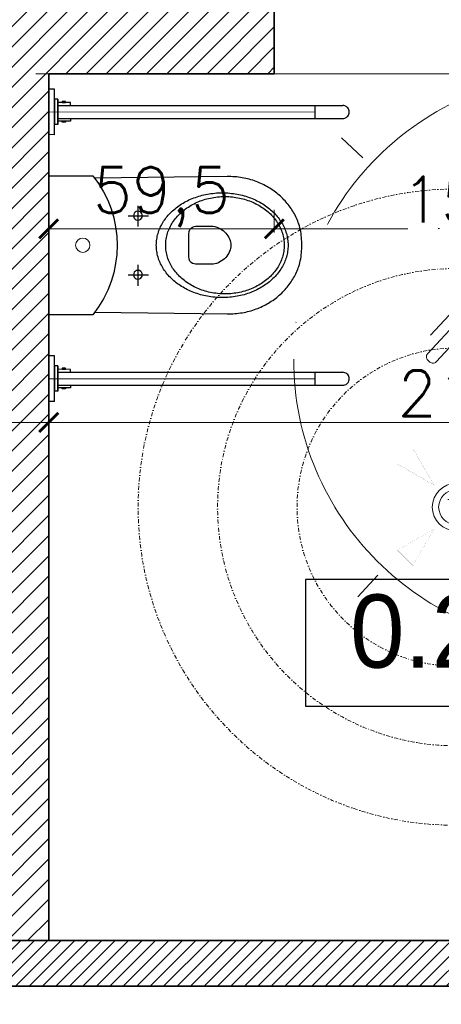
# Model space of a CAD drawing. Header units: millimetres. Extents: x -740 to 33545, y -26688 to 22494.
# Tile 144 of 256: x 10059 to 10169, y 10548 to 10806. Entities that reach past the tile are written whole.
import ezdxf
from ezdxf.lldxf.tags import DXFTag

# ---------------------------------------------------------------- set-up
doc = ezdxf.new("R2010")
doc.units = ezdxf.units.MM
doc.header["$MEASUREMENT"] = 0
doc.linetypes.add('ACAD_ISO10W100', pattern=[18, 12, -3, 0, -3])
doc.linetypes.add('DASHDOT', pattern=[1, 0.5, -0.25, 0, -0.25])
doc.layers.get('Defpoints').update_dxf_attribs({"color": 252})
doc.layers.add('## went NIEWID', color=51, linetype='DASHDOT', lineweight=15, plot=False)
for name, color, linetype, lineweight in [('_IS_WYCIAG_TOALETY', 6, 'Continuous', 20), ('A_istniejące ściany', 252, 'Continuous', 35), ('A_l.przerywana', 252, 'ICAD_ISO03W100', 9), ('A_projektowane sciany', 252, 'Continuous', 35), ('l.przerywana', 252, 'ICAD_ISO03W100', 5), ('l.wypełnien', 252, 'Continuous', 5), ('Nowe_820-G Rysunki Obrazki_Nr_pióra__1', 252, 'Continuous', 13), ('szraf1', 252, 'Continuous', 5), ('wymiarowanie', 252, 'Continuous', 9)]:
    doc.layers.add(name, color=color, linetype=linetype, lineweight=lineweight)
for name, color, linetype in [('tabelki opis', 252, 'Continuous'), ('WYPOSARZENIE', 252, 'Continuous'), ('WYPOSAŻENIE', 252, 'Continuous')]:
    doc.layers.add(name, color=color, linetype=linetype)
doc.styles.add('styl2', font='simplex.shx')
tags = doc.linetypes.add('ICAD_ISO03W100', pattern=[30, 12, -18]).pattern_tags.tags
tags[6:7] = [DXFTag(74, 4), DXFTag(75, 0), DXFTag(340, '0'), DXFTag(46, 1.0), DXFTag(50, 0.0), DXFTag(44, 0.0), DXFTag(45, 0.0)]
tags[4:5] = [DXFTag(74, 4), DXFTag(75, 0), DXFTag(340, '0'), DXFTag(46, 1.0), DXFTag(50, 0.0), DXFTag(44, 0.0), DXFTag(45, 0.0)]
doc.dimstyles.new('Skala 1-50', dxfattribs={"dimtxt": 12, "dimasz": 5, "dimexe": 1, "dimexo": 1, "dimgap": 1.5, "dimtad": 1, "dimdec": 1, "dimrnd": 0.5, "dimtxsty": 'styl2', "dimblk": 'ARCHTICK', "dimcen": 5, "dimadec": 0, "dimazin": 0, "dimtfac": 1, "dimtdec": 1, "dimtmove": 1, "dimatfit": 3, "dimldrblk": 'ARCHTICK', "dimfxl": 0, "dimlwd": -1, "dimlwe": -1, "dimarcsym": 0})

# ---------------------------------------------------------------- blocks, each defined once
blk = doc.blocks.new('FOTEL-K')
at = {"linetype": 'ACAD_ISO10W100'}
for p, q in [((5.633, 7.569), (-5.633, -7.569)), ((7.569, -5.633), (-7.569, 5.633))]:
    blk.add_line(p, q, dxfattribs=at)
for p, q in [((0.222, 4.361), (4.187, 1.41)), ((-0.001, 2.861), (-0.108, 2.718)), ((0.798, 2.266), (-0.001, 2.861)), ((-0.108, 2.718), (0.638, 2.163)), ((1.062, 2.419), (5.201, -0.661)), ((1.629, 2.451), (1.412, 2.159)), ((1.827, 2.303), (1.61, 2.011)), ((-2.741, -0.82), (-2.635, -0.677)), ((-1.941, -1.415), (-2.741, -0.82)), ((-2.635, -0.677), (-1.889, -1.232)), ((6.591, -1.997), (5.367, -1.086)), ((5.289, -1.263), (2.729, -4.704)), ((6.489, -2.135), (5.265, -1.224)), ((-4.113, -1.465), (-0.148, -4.416)), ((2.127, -4.792), (-2.012, -1.712)), ((-1.663, -1.972), (-1.907, -2.301)), ((-1.465, -2.119), (-1.709, -2.448)), ((3.805, -5.74), (2.581, -4.829)), ((3.908, -5.603), (2.684, -4.692))]:
    blk.add_line(p, q)
for points in [[(4.297, 0.733), (4.246, 0.664, -0.414214), (4.065, 0.637), (-0.557, 4.077, -0.414214), (-0.584, 4.258), (-0.532, 4.327, -0.414214), (-0.352, 4.353), (4.271, 0.913, -0.414214)], [(6.473, -0.994), (6.427, -1.056, -0.414214), (6.307, -1.074), (5.103, -0.178, -0.414214), (5.085, -0.058), (5.132, 0.004, -0.414214), (5.252, 0.022), (6.456, -0.874, -0.414214)], [(0.556, -4.295), (0.505, -4.364, -0.414214), (0.324, -4.39), (-4.298, -0.95, -0.414214), (-4.325, -0.769), (-4.273, -0.7, -0.414214), (-4.093, -0.674), (0.53, -4.114, -0.414214)], [(2.811, -5.915), (2.857, -5.853, 0.414214), (2.839, -5.733), (1.636, -4.837, 0.414214), (1.515, -4.855), (1.469, -4.917, 0.414214), (1.487, -5.037), (2.691, -5.933, 0.414214)]]:
    blk.add_lwpolyline(points, format="xyb", close=True)
for points in [[(7.655, -2.789), (6.591, -1.997), (5.464, -3.512), (6.527, -4.304)], [(4.869, -6.532), (3.805, -5.74), (4.933, -4.225), (5.997, -5.017)]]:
    blk.add_lwpolyline(points, close=True)
blk.add_circle((0, 0), 8.291, dxfattribs=at)
for centre, radius, start, end in [((4.045, -3.01), 6.195, 118.7855, 167.9004), ((4.33, -3.223), 6.195, 118.7855, 167.9004), ((4.944, -1.006), 0.43, 323.343, 53.343), ((2.384, -4.447), 0.43, 233.343, 323.343)]:
    blk.add_arc(centre, radius, start, end)
blk = doc.blocks.new('_ArchTick')
at = {"color": 0, "linetype": 'ByBlock', "const_width": 0.15}
blk.add_lwpolyline([(-0.5, -0.5), (0.5, 0.5)], dxfattribs=at)
blk = doc.blocks.new('*D2233')
at = {"layer": 'Defpoints', "color": 0}
for p in [(10066.23, 10728.73), (10052.23, 10727.2), (10066.23, 10700.5)]:
    blk.add_point(p, dxfattribs=at)
at = {"layer": 'wymiarowanie', "color": 0}
for p, q in [((10052.23, 10705.5), (10052.23, 10699.5)), ((10066.23, 10705.5), (10066.23, 10699.5)), ((10052.23, 10700.5), (10066.23, 10700.5))]:
    blk.add_line(p, q, dxfattribs=at)
at = {"layer": 'wymiarowanie', "color": 0, "xscale": 5, "yscale": 5, "zscale": 5, "rotation": 180}
blk.add_blockref('_ArchTick', (10052.23, 10700.5), dxfattribs=at)
at = {"layer": 'wymiarowanie', "color": 0, "xscale": 5, "yscale": 5, "zscale": 5}
blk.add_blockref('_ArchTick', (10066.23, 10700.5), dxfattribs=at)
at = {"layer": 'wymiarowanie', "color": 0, "insert": (10037.99, 10708.15), "char_height": 12, "attachment_point": 5, "style": 'styl2'}
blk.add_mtext('14', dxfattribs=at)
blk = doc.blocks.new('*D2234')
at = {"layer": 'Defpoints', "color": 0}
for p in [(10066.23, 10728.73), (10280.43, 10720.32), (10280.43, 10700.5)]:
    blk.add_point(p, dxfattribs=at)
at = {"layer": 'wymiarowanie', "color": 0}
for p, q in [((10066.23, 10705.5), (10066.23, 10699.5)), ((10280.43, 10705.5), (10280.43, 10699.5)), ((10066.23, 10700.5), (10280.43, 10700.5))]:
    blk.add_line(p, q, dxfattribs=at)
at = {"layer": 'wymiarowanie', "color": 0, "xscale": 5, "yscale": 5, "zscale": 5, "rotation": 180}
blk.add_blockref('_ArchTick', (10066.23, 10700.5), dxfattribs=at)
at = {"layer": 'wymiarowanie', "color": 0, "xscale": 5, "yscale": 5, "zscale": 5}
blk.add_blockref('_ArchTick', (10280.43, 10700.5), dxfattribs=at)
at = {"layer": 'wymiarowanie', "color": 0, "insert": (10173.33, 10708.15), "char_height": 12, "attachment_point": 5, "style": 'styl2'}
blk.add_mtext('214', dxfattribs=at)
blk = doc.blocks.new('*D2244')
at = {"layer": 'Defpoints', "color": 0}
for p in [(10055.83, 10552.52), (10030.92, 10402.52), (10066.23, 10402.52)]:
    blk.add_point(p, dxfattribs=at)
at = {"layer": 'wymiarowanie', "color": 0}
for p, q in [((10035.92, 10552.52), (10029.92, 10552.52)), ((10030.92, 10552.52), (10030.92, 10402.52)), ((10035.92, 10402.52), (10029.92, 10402.52))]:
    blk.add_line(p, q, dxfattribs=at)
at = {"layer": 'wymiarowanie', "color": 0, "xscale": 5, "yscale": 5, "zscale": 5}
for p, rotation in [((10030.92, 10552.52), 90), ((10030.92, 10402.52), 270)]:
    blk.add_blockref('_ArchTick', p, dxfattribs=dict(at, rotation=rotation))
at = {"layer": 'wymiarowanie', "color": 0, "insert": (10023.12, 10477.52), "char_height": 12, "attachment_point": 5, "rotation": 90, "style": 'styl2'}
blk.add_mtext('150', dxfattribs=at)
blk = doc.blocks.new('*D2594')
at = {"layer": 'Defpoints', "color": 0}
for p in [(10066.23, 10774.55), (10125.49, 10774.55), (10125.49, 10751.3)]:
    blk.add_point(p, dxfattribs=at)
at = {"layer": 'wymiarowanie', "color": 0}
for p, q in [((10066.23, 10756.3), (10066.23, 10750.3)), ((10125.49, 10756.3), (10125.49, 10750.3)), ((10066.23, 10751.3), (10125.49, 10751.3))]:
    blk.add_line(p, q, dxfattribs=at)
at = {"layer": 'wymiarowanie', "color": 0, "xscale": 5, "yscale": 5, "zscale": 5, "rotation": 180}
blk.add_blockref('_ArchTick', (10066.23, 10751.3), dxfattribs=at)
at = {"layer": 'wymiarowanie', "color": 0, "xscale": 5, "yscale": 5, "zscale": 5}
blk.add_blockref('_ArchTick', (10125.49, 10751.3), dxfattribs=at)
at = {"layer": 'wymiarowanie', "color": 0, "insert": (10095.86, 10759.65), "char_height": 12, "attachment_point": 5, "style": 'styl2'}
blk.add_mtext('59,5', dxfattribs=at)
blk = doc.blocks.new('*D2595')
at = {"layer": 'Defpoints', "color": 0}
for p in [(10125.49, 10774.55), (10280.43, 10774.55), (10280.43, 10751.3)]:
    blk.add_point(p, dxfattribs=at)
at = {"layer": 'wymiarowanie', "color": 0}
for p, q in [((10125.49, 10756.3), (10125.49, 10750.3)), ((10280.43, 10756.3), (10280.43, 10750.3)), ((10125.49, 10751.3), (10160.59, 10751.3)), ((10280.43, 10751.3), (10188.23, 10751.3))]:
    blk.add_line(p, q, dxfattribs=at)
at = {"layer": 'wymiarowanie', "color": 0, "xscale": 5, "yscale": 5, "zscale": 5, "rotation": 180}
blk.add_blockref('_ArchTick', (10125.49, 10751.3), dxfattribs=at)
at = {"layer": 'wymiarowanie', "color": 0, "xscale": 5, "yscale": 5, "zscale": 5}
blk.add_blockref('_ArchTick', (10280.43, 10751.3), dxfattribs=at)
at = {"layer": 'wymiarowanie', "color": 0, "insert": (10174.41, 10758.95), "char_height": 12, "attachment_point": 5, "style": 'styl2'}
blk.add_mtext('155', dxfattribs=at)
blk = doc.blocks.new('FILL_245')
at = {"color": 1, "linetype": 'Continuous', "const_width": 0.018}
blk.add_lwpolyline([(-42321.15, 289.36), (-42313.9, 301.91), (-42308.6, 296.6)], close=True, dxfattribs=at)
blk = doc.blocks.new('FILL_244')
at = {"color": 1, "linetype": 'Continuous', "const_width": 0.018}
blk.add_lwpolyline([(-42321.15, 274.23), (-42308.6, 266.98), (-42313.9, 261.68)], close=True, dxfattribs=at)
blk = doc.blocks.new('Wywiew_lazienki')
at = {"layer": '## went NIEWID'}
for radius in [40, 30, 20]:
    blk.add_circle((10620.47, 9724.02), radius, dxfattribs=at)
at = {"layer": '_IS_WYCIAG_TOALETY', "linetype": 'Continuous', "lineweight": 0}
for p, q in [((10625.88, 9731.38), (10623.23, 9726.79)), ((10625.88, 9716.67), (10627.82, 9718.61))]:
    blk.add_line(p, q, dxfattribs=at)
at = {"layer": '_IS_WYCIAG_TOALETY', "linetype": 'Continuous', "lineweight": 0, "const_width": 0.00658}
for points in [[(10611.71, 9732.78), (10614.08, 9730.41)], [(10629.22, 9732.78), (10626.85, 9730.41)], [(10615.05, 9731.38), (10613.11, 9729.44)], [(10615.05, 9731.38), (10613.11, 9729.44)], [(10617.7, 9726.79), (10615.05, 9731.38)], [(10617.7, 9726.79), (10615.05, 9731.38)], [(10625.88, 9731.38), (10627.82, 9729.44)], [(10625.88, 9731.38), (10627.82, 9729.44)], [(10613.11, 9729.44), (10617.7, 9726.79)], [(10627.82, 9729.44), (10623.23, 9726.79)], [(10617.7, 9726.79), (10617.7, 9726.79)], [(10623.23, 9726.79), (10623.23, 9726.79)], [(10617.7, 9721.26), (10613.11, 9718.61)], [(10617.7, 9721.26), (10613.11, 9718.61)], [(10615.05, 9716.67), (10617.7, 9721.26)], [(10617.7, 9721.26), (10617.7, 9721.26)], [(10623.23, 9721.26), (10627.82, 9718.61)], [(10623.23, 9721.26), (10627.82, 9718.61)], [(10623.23, 9721.26), (10623.23, 9721.26)], [(10625.88, 9716.67), (10623.23, 9721.26)], [(10611.71, 9715.27), (10614.08, 9717.64)], [(10613.11, 9718.61), (10615.05, 9716.67)], [(10613.11, 9718.61), (10615.05, 9716.67)], [(10629.22, 9715.27), (10626.85, 9717.64)]]:
    blk.add_lwpolyline(points, dxfattribs=at)
at = {"layer": '_IS_WYCIAG_TOALETY', "lineweight": 0}
for radius in [2.98, 2.18]:
    blk.add_circle((10620.47, 9724.02), radius, dxfattribs=at)
blk.add_point((10620.47, 9724.02), dxfattribs=at)
blk.add_point((10620.47, 9724.02), dxfattribs=at)
at = {"layer": '_IS_WYCIAG_TOALETY', "lineweight": 0, "extrusion": (0, 0, -1), "xscale": 0.3657600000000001, "yscale": 0.3657600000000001, "zscale": -0.3657600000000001}
for name in ['FILL_245', 'FILL_244']:
    blk.add_blockref(name, (4861.68, 9620.96), dxfattribs=at)

msp = doc.modelspace()

# ---------------------------------------------------------------- hatches: boundary and pattern name
at = {"layer": 'l.wypełnien'}
h = msp.add_hatch(dxfattribs=at)
h.set_pattern_fill('ANSI31', color=256, scale=30, style=0)
h.paths.add_polyline_path([(8887.19, 10284.84), (8887.19, 10539.8), (8932.19, 10539.8), (8932.19, 10402.52), (9059.57, 10402.52), (9368.19, 10402.52), (9394.23, 10402.52), (9416.72, 10402.52), (9416.72, 10359.34), (9405.31, 10359.34), (9376.25, 10359.34), (8932.19, 10359.34), (8932.19, 10284.84)])
h.paths.add_polyline_path([(9871.19, 10801.99), (9871.19, 10791.99), (9878.23, 10791.99), (9890.23, 10791.99), (10052.23, 10791.99), (10052.23, 10564.52), (10066.23, 10564.52), (10066.23, 10706), (10066.23, 10711.93), (10066.23, 10711.98), (10066.23, 10728.73), (10066.23, 10765.23), (10066.23, 10776), (10066.23, 10781.93), (10066.23, 10781.98), (10066.23, 10781.93), (10066.23, 10776), (10066.22, 10776), (10066.23, 10781.93), (10066.23, 10781.98), (10066.23, 10791.99), (10125.49, 10791.99), (10125.49, 10808.08), (10125.49, 10819.93), (10125.49, 10834.32), (10058.81, 10834.32), (9924.19, 10834.32), (9924.19, 10862.32), (9879.19, 10862.32), (9879.19, 10834.32), (9871.19, 10834.32), (9871.19, 10801.99)])
h.paths.add_polyline_path([(9570.47, 10794.52), (9731.23, 10794.52), (9731.23, 10731.52), (9748.23, 10731.52), (9748.23, 10793.99), (9768.19, 10793.99), (9768.19, 10801.99), (9781.19, 10801.99), (9781.19, 10834.32), (9769.78, 10834.32), (9645.19, 10834.32), (9645.19, 10833.52), (9604.19, 10833.52), (9570.47, 10833.52)])
h.paths.add_polyline_path([(9394.23, 10794.52), (9428.47, 10794.52), (9428.47, 10833.52), (9388.19, 10833.52), (9388.19, 10794.52), (9394.23, 10794.52)])
h.paths.add_polyline_path([(9428.47, 10794.52), (9428.47, 10833.52), (9448.47, 10833.52), (9448.47, 10794.52)])
h.paths.add_polyline_path([(9550.47, 10794.52), (9570.47, 10794.52), (9570.47, 10833.52), (9550.47, 10833.52)])
h.paths.add_polyline_path([(9368.19, 10794.52), (9388.19, 10794.52), (9388.19, 10833.52), (9368.19, 10833.52)])
h.paths.add_polyline_path([(9604.19, 10833.52), (9604.19, 10849.32), (9645.19, 10849.32), (9645.19, 10833.52)])
h.paths.add_polyline_path([(9368.19, 10422.52), (9368.19, 10402.52), (9394.23, 10402.52), (9394.23, 10422.52)])
h.paths.add_polyline_path([(9368.19, 10774.52), (9394.23, 10774.52), (9394.23, 10794.52), (9368.19, 10794.52)])
h = msp.add_hatch(dxfattribs=at)
h.set_pattern_fill('ANSI31', color=256, scale=20, style=0)
h.paths.add_polyline_path([(10002.23, 10552.52), (10002.23, 10564.52), (10182.4, 10564.52), (10259.5, 10564.52), (10280.43, 10564.52), (10280.43, 10627.26), (10292.43, 10627.26), (10292.43, 10564.52), (10316.23, 10564.52), (10316.23, 10552.52)])
h.paths.add_polyline_path([(10544.19, 10552.52), (10544.19, 10564.52), (10316.23, 10564.52), (10292.43, 10564.52), (10316.23, 10564.52), (10316.23, 10564.52), (10316.23, 10552.52)])
h.paths.add_polyline_path([(10280.43, 10791.99), (10280.43, 10729.26), (10292.43, 10729.26), (10292.43, 10791.99)])

# ---------------------------------------------------------------- linework, layer by layer
at = {"layer": 'A_istniejące ściany'}
for points in [[(10125.49, 10791.99), (10125.49, 10834.32)], [(10125.49, 10808.08), (10125.49, 10791.99)], [(10066.23, 10791.99), (10125.49, 10791.99)], [(10066.23, 10564.52), (10066.23, 10791.99)]]:
    msp.add_lwpolyline(points, dxfattribs=at)
at = {"layer": 'A_l.przerywana', "ltscale": 0.3}
msp.add_lwpolyline([(10280.43, 10791.99), (10125.49, 10791.99)], dxfattribs=at)
at = {"layer": 'A_projektowane sciany'}
for points in [[(10280.43, 10564.52), (10002.23, 10564.52)], [(10544.19, 10552.52), (10002.23, 10552.52)]]:
    msp.add_lwpolyline(points, dxfattribs=at)
at = {"layer": 'l.przerywana'}
for p, q in [((10136.13, 10781.95), (10066.23, 10781.93)), ((10136.13, 10711.95), (10066.23, 10711.93))]:
    msp.add_line(p, q, dxfattribs=at)
at = {"layer": 'Nowe_820-G Rysunki Obrazki_Nr_pióra__1', "linetype": 'Continuous', "lineweight": 13}
for points in [[(10073, 10791.99), (10062.84, 10791.99)], [(10073, 10791.99), (10083.16, 10791.99)]]:
    msp.add_lwpolyline(points, dxfattribs=at)
at = {"layer": 'tabelki opis'}
msp.add_lwpolyline([(10216.85, 10659.28), (10133.69, 10659.28), (10133.69, 10626.02), (10216.85, 10626.02), (10216.85, 10659.28)], dxfattribs=at)
at = {"layer": 'wymiarowanie'}
msp.add_circle((10075.19, 10746.99), 1.88, dxfattribs=at)
at = {"layer": 'WYPOSARZENIE'}
msp.add_lwpolyline([(10066.23, 10728.73), (10066.23, 10765.23), (10077.84, 10765.23, -0.349919), (10077.84, 10728.73), (10066.23, 10728.73)], format="xyb", dxfattribs=at)
at = {"layer": 'WYPOSAŻENIE'}
for p, q in [((10066.23, 10787.98), (10066.22, 10775.98)), ((10067.73, 10787.98), (10066.23, 10787.98)), ((10067.72, 10775.98), (10067.73, 10787.98)), ((10067.72, 10778.66), (10067.73, 10785.33)), ((10067.73, 10785.32), (10067.72, 10778.65)), ((10068.64, 10785.32), (10067.73, 10785.32)), ((10068.64, 10785.33), (10068.64, 10778.66)), ((10068.64, 10778.65), (10068.64, 10785.32)), ((10068.64, 10784.42), (10068.64, 10783.68)), ((10071.92, 10784.41), (10068.64, 10784.42)), ((10068.64, 10783.68), (10136.13, 10783.65)), ((10069.75, 10784.72), (10069.75, 10784.42)), ((10070.63, 10784.72), (10069.75, 10784.72)), ((10069.75, 10784.42), (10070.63, 10784.42)), ((10070.63, 10784.42), (10070.63, 10784.72)), ((10071.92, 10783.68), (10071.92, 10784.41)), ((10136.13, 10783.65), (10136.12, 10780.25)), ((10136.13, 10783.65), (10143.49, 10783.64)), ((10143.79, 10783.62), (10143.49, 10783.64)), ((10144.07, 10783.54), (10143.79, 10783.62)), ((10144.34, 10783.41), (10144.07, 10783.54)), ((10144.59, 10783.24), (10144.34, 10783.41)), ((10144.8, 10783.03), (10144.59, 10783.24)), ((10144.97, 10782.79), (10144.8, 10783.03)), ((10145.09, 10782.52), (10144.97, 10782.79)), ((10145.17, 10782.24), (10145.09, 10782.52)), ((10068.64, 10779.56), (10068.64, 10780.29)), ((10068.64, 10780.28), (10136.12, 10780.25)), ((10071.92, 10780.29), (10071.92, 10779.56)), ((10136.12, 10780.25), (10143.49, 10780.24)), ((10143.49, 10780.24), (10143.79, 10780.27)), ((10143.79, 10780.27), (10144.07, 10780.34)), ((10144.07, 10780.34), (10144.34, 10780.47)), ((10144.34, 10780.47), (10144.58, 10780.64)), ((10144.58, 10780.64), (10144.79, 10780.85)), ((10144.79, 10780.85), (10144.96, 10781.09)), ((10144.96, 10781.09), (10145.09, 10781.36)), ((10145.09, 10781.36), (10145.17, 10781.65)), ((10145.19, 10781.94), (10145.17, 10782.24)), ((10145.17, 10781.65), (10145.19, 10781.94)), ((10068.64, 10778.66), (10067.72, 10778.66)), ((10071.92, 10779.56), (10068.64, 10779.56)), ((10069.74, 10779.26), (10069.74, 10779.56)), ((10069.74, 10779.56), (10070.62, 10779.56)), ((10070.62, 10779.26), (10069.74, 10779.26)), ((10070.62, 10779.56), (10070.62, 10779.26)), ((10067.72, 10775.99), (10066.22, 10776)), ((10066.23, 10717.98), (10066.22, 10705.98)), ((10067.73, 10717.98), (10066.23, 10717.98)), ((10067.72, 10705.98), (10067.73, 10717.98)), ((10067.72, 10708.66), (10067.73, 10715.33)), ((10067.73, 10715.32), (10067.72, 10708.65)), ((10068.64, 10715.32), (10067.73, 10715.32)), ((10068.64, 10715.33), (10068.64, 10708.66)), ((10068.64, 10708.65), (10068.64, 10715.32)), ((10068.64, 10714.42), (10068.64, 10713.68)), ((10071.92, 10714.41), (10068.64, 10714.42)), ((10068.64, 10713.68), (10136.13, 10713.65)), ((10069.75, 10714.72), (10069.75, 10714.42)), ((10070.63, 10714.72), (10069.75, 10714.72)), ((10069.75, 10714.42), (10070.63, 10714.42)), ((10070.63, 10714.42), (10070.63, 10714.72)), ((10071.92, 10713.68), (10071.92, 10714.41)), ((10136.13, 10713.65), (10136.12, 10710.25)), ((10136.13, 10713.65), (10143.49, 10713.64)), ((10143.79, 10713.62), (10143.49, 10713.64)), ((10144.07, 10713.54), (10143.79, 10713.62)), ((10144.34, 10713.41), (10144.07, 10713.54)), ((10144.59, 10713.24), (10144.34, 10713.41)), ((10144.8, 10713.03), (10144.59, 10713.24)), ((10144.97, 10712.79), (10144.8, 10713.03)), ((10145.09, 10712.52), (10144.97, 10712.79)), ((10145.17, 10712.24), (10145.09, 10712.52)), ((10068.64, 10709.56), (10068.64, 10710.29)), ((10068.64, 10710.28), (10136.12, 10710.25)), ((10071.92, 10710.29), (10071.92, 10709.56)), ((10136.12, 10710.25), (10143.49, 10710.24)), ((10143.49, 10710.24), (10143.79, 10710.27)), ((10143.79, 10710.27), (10144.07, 10710.34)), ((10144.07, 10710.34), (10144.34, 10710.47)), ((10144.34, 10710.47), (10144.58, 10710.64)), ((10144.58, 10710.64), (10144.79, 10710.85)), ((10144.79, 10710.85), (10144.96, 10711.09)), ((10144.96, 10711.09), (10145.09, 10711.36)), ((10145.09, 10711.36), (10145.17, 10711.65)), ((10145.19, 10711.94), (10145.17, 10712.24)), ((10145.17, 10711.65), (10145.19, 10711.94)), ((10068.64, 10708.66), (10067.72, 10708.66)), ((10071.92, 10709.56), (10068.64, 10709.56)), ((10069.74, 10709.26), (10069.74, 10709.56)), ((10069.74, 10709.56), (10070.62, 10709.56)), ((10070.62, 10709.26), (10069.74, 10709.26)), ((10070.62, 10709.56), (10070.62, 10709.26)), ((10067.72, 10705.99), (10066.22, 10706))]:
    msp.add_line(p, q, dxfattribs=at)
for points in [[(10078.34, 10729.38), (10113.11, 10728.98), (10113.62, 10728.98), (10114.13, 10728.99), (10114.63, 10729.01), (10115.13, 10729.04), (10115.62, 10729.08), (10116.11, 10729.14), (10116.59, 10729.2), (10117.07, 10729.28), (10117.55, 10729.36), (10118.01, 10729.46), (10118.48, 10729.57), (10118.93, 10729.68), (10119.39, 10729.81), (10119.83, 10729.95), (10120.28, 10730.09), (10120.71, 10730.25), (10121.14, 10730.41), (10121.56, 10730.58), (10121.98, 10730.77), (10122.39, 10730.96), (10122.8, 10731.15), (10123.2, 10731.36), (10123.59, 10731.58), (10123.97, 10731.8), (10124.35, 10732.03), (10124.72, 10732.27), (10125.09, 10732.52), (10125.45, 10732.77), (10125.8, 10733.03), (10126.14, 10733.3), (10126.48, 10733.58), (10126.8, 10733.86), (10127.13, 10734.15), (10127.44, 10734.44), (10127.74, 10734.74), (10128.04, 10735.05), (10128.33, 10735.36), (10128.61, 10735.68), (10128.89, 10736.01), (10129.15, 10736.34), (10129.41, 10736.67), (10129.66, 10737.01), (10129.9, 10737.36), (10130.13, 10737.71), (10130.35, 10738.06), (10130.57, 10738.42), (10130.77, 10738.78), (10130.96, 10739.15), (10131.15, 10739.52), (10131.33, 10739.9), (10131.5, 10740.27), (10131.65, 10740.66), (10131.8, 10741.04), (10131.94, 10741.43), (10131.94, 10741.43), (10132.09, 10741.91), (10132.22, 10742.4), (10132.34, 10742.91), (10132.44, 10743.43), (10132.52, 10743.95), (10132.59, 10744.47), (10132.64, 10745), (10132.68, 10745.51), (10132.71, 10746.02), (10132.72, 10746.51), (10132.73, 10746.99), (10132.73, 10746.99), (10132.72, 10747.46), (10132.71, 10747.96), (10132.68, 10748.46), (10132.64, 10748.98), (10132.59, 10749.5), (10132.52, 10750.03), (10132.44, 10750.55), (10132.34, 10751.07), (10132.22, 10751.58), (10132.09, 10752.07), (10131.94, 10752.55), (10131.8, 10752.94), (10131.65, 10753.32), (10131.49, 10753.7), (10131.33, 10754.08), (10131.15, 10754.46), (10130.96, 10754.83), (10130.77, 10755.19), (10130.56, 10755.56), (10130.35, 10755.92), (10130.13, 10756.27), (10129.9, 10756.62), (10129.66, 10756.97), (10129.41, 10757.31), (10129.15, 10757.64), (10128.89, 10757.97), (10128.61, 10758.29), (10128.33, 10758.61), (10128.04, 10758.93), (10127.74, 10759.23), (10127.44, 10759.53), (10127.12, 10759.83), (10126.8, 10760.12), (10126.47, 10760.4), (10126.14, 10760.67), (10125.79, 10760.94), (10125.44, 10761.2), (10125.09, 10761.46), (10124.72, 10761.7), (10124.35, 10761.94), (10123.97, 10762.17), (10123.58, 10762.4), (10123.19, 10762.61), (10122.79, 10762.82), (10122.39, 10763.02), (10121.98, 10763.21), (10121.56, 10763.39), (10121.14, 10763.57), (10120.71, 10763.73), (10120.27, 10763.88), (10119.83, 10764.03), (10119.38, 10764.16), (10118.93, 10764.29), (10118.47, 10764.41), (10118.01, 10764.51), (10117.54, 10764.61), (10117.07, 10764.7), (10116.59, 10764.77), (10116.11, 10764.84), (10115.62, 10764.89), (10115.12, 10764.93), (10114.63, 10764.97), (10114.12, 10764.99), (10113.62, 10764.99), (10113.11, 10764.99), (10113.11, 10764.99), (10078.34, 10764.59)], [(10089.66, 10757.33), (10089.66, 10751.88)], [(10087.15, 10754.73), (10092.47, 10754.73)], [(10089.67, 10741.83), (10089.67, 10736.37)], [(10087.15, 10739.22), (10092.47, 10739.22)]]:
    msp.add_lwpolyline(points, dxfattribs=at)
for points in [[(10094.51, 10746.99), (10094.52, 10747.38), (10094.54, 10747.78), (10094.58, 10748.17), (10094.62, 10748.56), (10094.69, 10748.94), (10094.76, 10749.33), (10094.85, 10749.7), (10094.95, 10750.08), (10095.07, 10750.45), (10095.2, 10750.82), (10095.34, 10751.18), (10095.49, 10751.54), (10095.65, 10751.89), (10095.83, 10752.24), (10096.02, 10752.59), (10096.22, 10752.93), (10096.43, 10753.26), (10096.65, 10753.59), (10096.88, 10753.92), (10097.12, 10754.24), (10097.38, 10754.55), (10097.64, 10754.86), (10097.91, 10755.16), (10098.2, 10755.46), (10098.49, 10755.74), (10098.79, 10756.03), (10099.1, 10756.3), (10099.43, 10756.57), (10099.76, 10756.83), (10100.09, 10757.09), (10100.44, 10757.34), (10100.8, 10757.58), (10101.16, 10757.81), (10101.53, 10758.04), (10101.91, 10758.25), (10102.3, 10758.46), (10102.69, 10758.66), (10103.09, 10758.86), (10103.5, 10759.04), (10103.92, 10759.22), (10104.34, 10759.39), (10104.77, 10759.54), (10105.2, 10759.69), (10105.64, 10759.83), (10106.09, 10759.96), (10106.54, 10760.08), (10106.99, 10760.2), (10107.46, 10760.3), (10107.92, 10760.39), (10108.4, 10760.47), (10108.87, 10760.54), (10109.35, 10760.6), (10109.84, 10760.65), (10110.33, 10760.69), (10110.82, 10760.72), (10111.32, 10760.74), (10111.82, 10760.74), (10111.82, 10760.74), (10112.32, 10760.74), (10112.81, 10760.72), (10113.31, 10760.69), (10113.79, 10760.65), (10114.28, 10760.6), (10114.76, 10760.54), (10115.24, 10760.47), (10115.71, 10760.39), (10116.18, 10760.3), (10116.64, 10760.2), (10117.09, 10760.09), (10117.55, 10759.96), (10117.99, 10759.83), (10118.43, 10759.69), (10118.87, 10759.55), (10119.29, 10759.39), (10119.72, 10759.22), (10120.13, 10759.04), (10120.54, 10758.86), (10120.94, 10758.67), (10121.33, 10758.46), (10121.72, 10758.26), (10122.1, 10758.04), (10122.47, 10757.81), (10122.84, 10757.58), (10123.19, 10757.34), (10123.54, 10757.09), (10123.88, 10756.84), (10124.21, 10756.57), (10124.53, 10756.3), (10124.84, 10756.03), (10125.14, 10755.75), (10125.44, 10755.46), (10125.72, 10755.16), (10125.99, 10754.86), (10126.26, 10754.55), (10126.51, 10754.24), (10126.75, 10753.92), (10126.99, 10753.6), (10127.21, 10753.27), (10127.42, 10752.93), (10127.62, 10752.59), (10127.8, 10752.25), (10127.98, 10751.9), (10128.14, 10751.54), (10128.3, 10751.18), (10128.44, 10750.82), (10128.56, 10750.45), (10128.68, 10750.08), (10128.78, 10749.71), (10128.87, 10749.33), (10128.95, 10748.95), (10129.01, 10748.56), (10129.06, 10748.17), (10129.09, 10747.78), (10129.11, 10747.39), (10129.12, 10746.99), (10129.12, 10746.99), (10129.11, 10746.59), (10129.09, 10746.2), (10129.06, 10745.8), (10129.01, 10745.42), (10128.95, 10745.03), (10128.87, 10744.65), (10128.78, 10744.27), (10128.68, 10743.89), (10128.56, 10743.52), (10128.44, 10743.16), (10128.3, 10742.79), (10128.14, 10742.43), (10127.98, 10742.08), (10127.8, 10741.73), (10127.62, 10741.39), (10127.42, 10741.04), (10127.21, 10740.71), (10126.99, 10740.38), (10126.75, 10740.06), (10126.51, 10739.74), (10126.26, 10739.42), (10125.99, 10739.12), (10125.72, 10738.81), (10125.44, 10738.52), (10125.14, 10738.23), (10124.84, 10737.95), (10124.53, 10737.67), (10124.21, 10737.4), (10123.88, 10737.14), (10123.54, 10736.88), (10123.19, 10736.64), (10122.84, 10736.4), (10122.47, 10736.16), (10122.1, 10735.94), (10121.72, 10735.72), (10121.34, 10735.51), (10120.94, 10735.31), (10120.54, 10735.12), (10120.13, 10734.93), (10119.72, 10734.76), (10119.3, 10734.59), (10118.87, 10734.43), (10118.43, 10734.28), (10117.99, 10734.14), (10117.55, 10734.01), (10117.1, 10733.89), (10116.64, 10733.78), (10116.18, 10733.68), (10115.71, 10733.59), (10115.24, 10733.5), (10114.76, 10733.43), (10114.28, 10733.37), (10113.8, 10733.32), (10113.31, 10733.28), (10112.81, 10733.26), (10112.32, 10733.24), (10111.82, 10733.23), (10111.82, 10733.23), (10111.32, 10733.24), (10110.82, 10733.26), (10110.33, 10733.28), (10109.84, 10733.32), (10109.35, 10733.37), (10108.87, 10733.43), (10108.4, 10733.5), (10107.93, 10733.58), (10107.46, 10733.68), (10107, 10733.78), (10106.54, 10733.89), (10106.09, 10734.01), (10105.64, 10734.14), (10105.2, 10734.28), (10104.77, 10734.43), (10104.34, 10734.59), (10103.92, 10734.75), (10103.5, 10734.93), (10103.1, 10735.12), (10102.69, 10735.31), (10102.3, 10735.51), (10101.91, 10735.72), (10101.53, 10735.94), (10101.16, 10736.16), (10100.8, 10736.39), (10100.44, 10736.64), (10100.1, 10736.88), (10099.76, 10737.14), (10099.43, 10737.4), (10099.11, 10737.67), (10098.79, 10737.95), (10098.49, 10738.23), (10098.2, 10738.52), (10097.91, 10738.81), (10097.64, 10739.11), (10097.38, 10739.42), (10097.12, 10739.73), (10096.88, 10740.05), (10096.65, 10740.38), (10096.43, 10740.71), (10096.22, 10741.04), (10096.02, 10741.38), (10095.83, 10741.73), (10095.65, 10742.08), (10095.49, 10742.43), (10095.34, 10742.79), (10095.2, 10743.15), (10095.07, 10743.52), (10094.96, 10743.89), (10094.85, 10744.27), (10094.76, 10744.65), (10094.69, 10745.03), (10094.63, 10745.41), (10094.58, 10745.8), (10094.54, 10746.19), (10094.52, 10746.59), (10094.51, 10746.99)], [(10096.97, 10746.99), (10096.98, 10747.39), (10097, 10747.79), (10097.04, 10748.19), (10097.09, 10748.58), (10097.16, 10748.97), (10097.24, 10749.36), (10097.34, 10749.75), (10097.45, 10750.12), (10097.57, 10750.5), (10097.71, 10750.87), (10097.86, 10751.23), (10098.02, 10751.59), (10098.2, 10751.95), (10098.39, 10752.3), (10098.59, 10752.64), (10098.8, 10752.98), (10099.03, 10753.31), (10099.26, 10753.64), (10099.51, 10753.96), (10099.77, 10754.27), (10100.04, 10754.58), (10100.32, 10754.88), (10100.61, 10755.17), (10100.91, 10755.46), (10101.22, 10755.74), (10101.54, 10756.01), (10101.87, 10756.27), (10102.21, 10756.53), (10102.56, 10756.77), (10102.92, 10757.01), (10103.28, 10757.24), (10103.66, 10757.46), (10104.04, 10757.68), (10104.43, 10757.88), (10104.83, 10758.07), (10105.23, 10758.26), (10105.64, 10758.43), (10106.06, 10758.6), (10106.49, 10758.75), (10106.92, 10758.9), (10107.36, 10759.03), (10107.81, 10759.15), (10108.26, 10759.27), (10108.71, 10759.37), (10109.17, 10759.46), (10109.64, 10759.54), (10110.11, 10759.6), (10110.59, 10759.66), (10111.07, 10759.7), (10111.56, 10759.73), (10112.04, 10759.75), (10112.54, 10759.76), (10112.54, 10759.76), (10113.03, 10759.75), (10113.52, 10759.73), (10114, 10759.7), (10114.49, 10759.66), (10114.96, 10759.6), (10115.43, 10759.54), (10115.9, 10759.46), (10116.36, 10759.37), (10116.82, 10759.27), (10117.27, 10759.15), (10117.71, 10759.03), (10118.15, 10758.9), (10118.59, 10758.75), (10119.01, 10758.6), (10119.43, 10758.43), (10119.84, 10758.26), (10120.25, 10758.07), (10120.65, 10757.88), (10121.04, 10757.68), (10121.42, 10757.47), (10121.79, 10757.24), (10122.16, 10757.01), (10122.52, 10756.78), (10122.87, 10756.53), (10123.21, 10756.27), (10123.54, 10756.01), (10123.86, 10755.74), (10124.17, 10755.46), (10124.47, 10755.18), (10124.76, 10754.88), (10125.04, 10754.58), (10125.31, 10754.28), (10125.57, 10753.96), (10125.81, 10753.64), (10126.05, 10753.32), (10126.28, 10752.98), (10126.49, 10752.65), (10126.69, 10752.3), (10126.88, 10751.95), (10127.05, 10751.6), (10127.22, 10751.24), (10127.37, 10750.87), (10127.5, 10750.5), (10127.63, 10750.13), (10127.74, 10749.75), (10127.83, 10749.36), (10127.91, 10748.98), (10127.98, 10748.59), (10128.03, 10748.19), (10128.07, 10747.79), (10128.1, 10747.39), (10128.1, 10746.99), (10128.1, 10746.99), (10128.1, 10746.58), (10128.07, 10746.18), (10128.04, 10745.78), (10127.98, 10745.39), (10127.91, 10745), (10127.83, 10744.61), (10127.74, 10744.23), (10127.63, 10743.85), (10127.5, 10743.48), (10127.37, 10743.11), (10127.22, 10742.74), (10127.05, 10742.38), (10126.88, 10742.02), (10126.69, 10741.68), (10126.49, 10741.33), (10126.28, 10740.99), (10126.05, 10740.66), (10125.82, 10740.33), (10125.57, 10740.01), (10125.31, 10739.7), (10125.04, 10739.39), (10124.76, 10739.09), (10124.47, 10738.8), (10124.17, 10738.51), (10123.86, 10738.24), (10123.54, 10737.96), (10123.21, 10737.7), (10122.87, 10737.45), (10122.52, 10737.2), (10122.16, 10736.96), (10121.8, 10736.73), (10121.42, 10736.51), (10121.04, 10736.3), (10120.65, 10736.09), (10120.25, 10735.9), (10119.85, 10735.72), (10119.43, 10735.54), (10119.01, 10735.38), (10118.59, 10735.22), (10118.16, 10735.08), (10117.72, 10734.94), (10117.27, 10734.82), (10116.82, 10734.71), (10116.36, 10734.61), (10115.9, 10734.52), (10115.44, 10734.44), (10114.96, 10734.37), (10114.49, 10734.32), (10114.01, 10734.27), (10113.52, 10734.24), (10113.03, 10734.22), (10112.54, 10734.22), (10112.54, 10734.22), (10112.05, 10734.22), (10111.56, 10734.24), (10111.07, 10734.27), (10110.59, 10734.32), (10110.12, 10734.37), (10109.64, 10734.44), (10109.18, 10734.52), (10108.71, 10734.61), (10108.26, 10734.71), (10107.81, 10734.82), (10107.36, 10734.94), (10106.92, 10735.08), (10106.49, 10735.22), (10106.06, 10735.38), (10105.64, 10735.54), (10105.23, 10735.72), (10104.83, 10735.9), (10104.43, 10736.09), (10104.04, 10736.3), (10103.66, 10736.51), (10103.28, 10736.73), (10102.92, 10736.96), (10102.56, 10737.2), (10102.21, 10737.44), (10101.87, 10737.7), (10101.54, 10737.96), (10101.22, 10738.23), (10100.91, 10738.51), (10100.61, 10738.8), (10100.32, 10739.09), (10100.04, 10739.39), (10099.77, 10739.7), (10099.51, 10740.01), (10099.26, 10740.33), (10099.03, 10740.66), (10098.8, 10740.99), (10098.59, 10741.33), (10098.39, 10741.67), (10098.2, 10742.02), (10098.02, 10742.38), (10097.86, 10742.74), (10097.71, 10743.1), (10097.57, 10743.47), (10097.45, 10743.85), (10097.34, 10744.23), (10097.24, 10744.61), (10097.16, 10745), (10097.1, 10745.39), (10097.04, 10745.78), (10097, 10746.18), (10096.98, 10746.58), (10096.97, 10746.99)], [(10089.66, 10753.58), (10090.08, 10753.64), (10090.4, 10753.82), (10090.63, 10754.07), (10090.77, 10754.39), (10090.82, 10754.73), (10090.77, 10755.07), (10090.63, 10755.38), (10090.4, 10755.64), (10090.08, 10755.81), (10089.66, 10755.88), (10089.25, 10755.81), (10088.93, 10755.64), (10088.7, 10755.38), (10088.56, 10755.07), (10088.51, 10754.73), (10088.56, 10754.39), (10088.7, 10754.07), (10088.93, 10753.82), (10089.25, 10753.64), (10089.66, 10753.58)], [(10103.02, 10747.21), (10103.02, 10749.91), (10103.11, 10750.6), (10103.33, 10751.12), (10103.65, 10751.49), (10104.03, 10751.74), (10104.44, 10751.89), (10104.84, 10751.96), (10105.2, 10751.97), (10108.96, 10751.99), (10109.44, 10751.96), (10109.91, 10751.88), (10110.37, 10751.75), (10110.82, 10751.58), (10111.25, 10751.37), (10111.65, 10751.12), (10112.04, 10750.83), (10112.4, 10750.52), (10112.73, 10750.19), (10113.04, 10749.83), (10113.31, 10749.45), (10113.54, 10749.05), (10113.74, 10748.65), (10113.9, 10748.24), (10114.02, 10747.82), (10114.09, 10747.4), (10114.11, 10746.99), (10114.09, 10746.58), (10114.02, 10746.16), (10113.9, 10745.74), (10113.74, 10745.33), (10113.54, 10744.92), (10113.3, 10744.53), (10113.03, 10744.15), (10112.73, 10743.79), (10112.39, 10743.45), (10112.03, 10743.14), (10111.64, 10742.86), (10111.23, 10742.61), (10110.8, 10742.4), (10110.36, 10742.22), (10109.89, 10742.1), (10109.42, 10742.02), (10108.93, 10741.99), (10105.18, 10741.99), (10104.83, 10742.01), (10104.44, 10742.08), (10104.03, 10742.22), (10103.65, 10742.47), (10103.33, 10742.84), (10103.11, 10743.36), (10103.02, 10744.06)], [(10089.67, 10738.07), (10090.08, 10738.14), (10090.4, 10738.31), (10090.63, 10738.57), (10090.77, 10738.88), (10090.82, 10739.22), (10090.77, 10739.56), (10090.63, 10739.88), (10090.4, 10740.13), (10090.08, 10740.31), (10089.67, 10740.37), (10089.25, 10740.31), (10088.93, 10740.13), (10088.7, 10739.88), (10088.56, 10739.56), (10088.52, 10739.22), (10088.56, 10738.88), (10088.7, 10738.57), (10088.93, 10738.31), (10089.25, 10738.14), (10089.67, 10738.07)]]:
    msp.add_lwpolyline(points, close=True, dxfattribs=at)

# ---------------------------------------------------------------- block references
at = {"xscale": 2.0875, "yscale": 2.0875, "zscale": 2.0875}
msp.add_blockref('Wywiew_lazienki', (-11997, -9620.64), dxfattribs=at)
at = {"layer": 'szraf1', "linetype": 'ByBlock', "xscale": -9.036144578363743, "yscale": 9.03614457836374, "zscale": 9.036144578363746, "rotation": 190.3790015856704}
msp.add_blockref('FOTEL-K', (10205.51, 10717.07), dxfattribs=at)

# ---------------------------------------------------------------- texts
at = {"layer": 'tabelki opis', "insert": (10145.42, 10655.33), "char_height": 19.2, "width": 56.7, "attachment_point": 1}
msp.add_mtext('{\\fCentury Gothic|b0|i0|c238|p34;0.20}', dxfattribs=at)
at = {"layer": 'wymiarowanie', "insert": (5416.61, 10685.24), "char_height": 12, "width": 621.5287, "attachment_point": 1}
msp.add_mtext('\\pi202.60874;{\\fCentury Gothic|b0|i0|c238|p34;Pokrycie dachowe projektowana blachodachówka}\\P\\pi470.78474;{\\fCentury Gothic|b0|i0|c238|p34;w kolorze RAL 7016}', dxfattribs=at)

# ---------------------------------------------------------------- dimensions: what is measured, and where the dimension line sits
at = {"layer": 'wymiarowanie'}
for base, p1, p2, picture, middle in [((10125.49, 10751.3), (10066.23, 10774.55), (10125.49, 10774.55), '*D2594', (10095.86, 10759.65)), ((10280.43, 10700.5), (10066.23, 10728.73), (10280.43, 10720.32), '*D2234', (10173.33, 10708.15))]:
    dim = msp.add_linear_dim(base=base, p1=p1, p2=p2, dimstyle='Skala 1-50', dxfattribs=at)
    dim.commit()
    dim.dimension.update_dxf_attribs({"geometry": picture, "text_midpoint": middle})
for base, p1, p2, picture, middle in [((10280.43, 10751.3), (10125.49, 10774.55), (10280.43, 10774.55), '*D2595', (10174.41, 10751.3)), ((10066.23, 10700.5), (10052.23, 10727.2), (10066.23, 10728.73), '*D2233', (10037.99, 10700.5))]:
    dim = msp.add_linear_dim(base=base, p1=p1, p2=p2, dimstyle='Skala 1-50', dxfattribs=at)
    dim.commit()
    dim.dimension.update_dxf_attribs({"geometry": picture, "text_midpoint": middle, "dimtype": 160})
dim = msp.add_linear_dim(base=(10030.92, 10402.52), p1=(10055.83, 10552.52), p2=(10066.23, 10402.52), angle=90, dimstyle='Skala 1-50', dxfattribs=at)
dim.commit()
dim.dimension.update_dxf_attribs({"geometry": '*D2244', "text_midpoint": (10023.12, 10477.52)})

doc.saveas('drawing.dxf')
